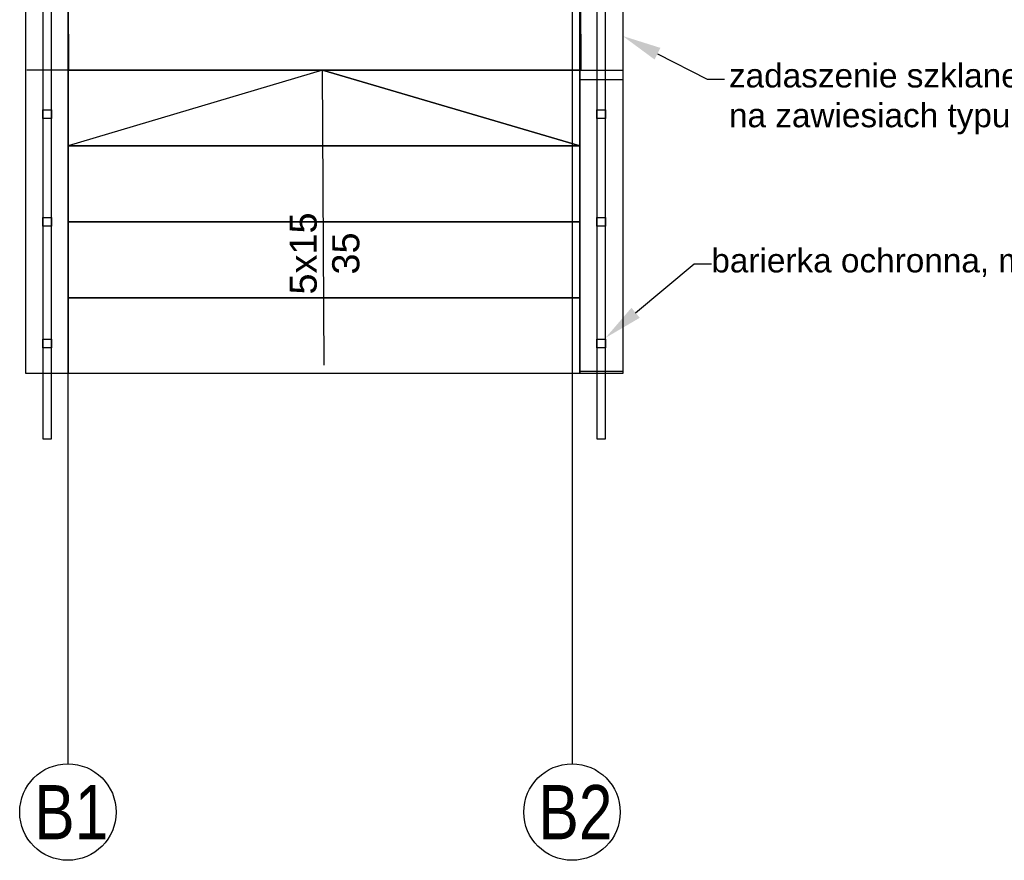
# Model space of a CAD drawing. Header units: millimetres. Extents: x -7023 to 53801, y 9849 to 33561.
# Tile 240 of 256: x 11607 to 12061, y 23263 to 23650. Entities that reach past the tile are written whole.
import ezdxf

# ---------------------------------------------------------------- set-up
doc = ezdxf.new("R2010")
doc.units = ezdxf.units.MM
doc.layers.add('.IE_podklad', color=252, linetype='Continuous')
doc.styles.add('Arial', font='arial.ttf', dxfattribs={"height": 125})
doc.styles.get("Standard").update_dxf_attribs({"font": 'arial.ttf'})

msp = doc.modelspace()

# ---------------------------------------------------------------- linework, layer by layer
at = {"layer": '.IE_podklad', "ltscale": 25}
for p, q in [((11629.56, 25399.22), (11629.56, 23307.08)), ((11862.06, 25399.22), (11862.06, 23307.08))]:
    msp.add_line(p, q, dxfattribs=at)
at = {"layer": '.IE_podklad'}
for p, q in [((11610.08, 23487), (11610.08, 23797.38)), ((11618, 23797.38), (11618, 23487)), ((11622, 23487), (11622, 23797.38)), ((11630.05, 23627), (11629.29, 23797)), ((11629.67, 23797.38), (11629.67, 23487)), ((11865.29, 23797), (11866.05, 23627)), ((11865.67, 23487), (11865.67, 23797.38)), ((11873.55, 23797.38), (11873.55, 23487)), ((11877.55, 23487), (11877.55, 23797.38)), ((11885.43, 23797.38), (11885.43, 23487)), ((11630.05, 23627), (11610.58, 23627)), ((11629.67, 23627), (11865.67, 23627)), ((11629.67, 23592), (11629.67, 23627)), ((11746.91, 23627), (11629.67, 23592)), ((11866.05, 23627), (11630.05, 23627)), ((11747.67, 23490.9), (11746.91, 23627)), ((11746.91, 23627), (11865.67, 23592)), ((11865.67, 23592), (11746.91, 23627)), ((11865.67, 23627), (11865.67, 23592)), ((11866.05, 23627), (11885.43, 23627)), ((11618, 23604.66), (11618, 23608.66)), ((11618, 23608.66), (11622, 23608.66)), ((11622, 23608.66), (11622, 23604.66)), ((11873.55, 23604.66), (11873.55, 23608.66)), ((11873.55, 23608.66), (11877.55, 23608.66)), ((11877.55, 23608.66), (11877.55, 23604.66)), ((11622, 23604.66), (11618, 23604.66)), ((11877.55, 23604.66), (11873.55, 23604.66)), ((11865.67, 23592), (11629.67, 23592)), ((11629.67, 23592), (11865.67, 23592)), ((11629.67, 23557), (11629.67, 23592)), ((11865.67, 23592), (11865.67, 23557)), ((11618, 23555), (11618, 23559)), ((11618, 23559), (11622, 23559)), ((11622, 23559), (11622, 23555)), ((11865.67, 23557), (11629.67, 23557)), ((11629.67, 23557), (11865.67, 23557)), ((11629.67, 23522), (11629.67, 23557)), ((11865.67, 23557), (11865.67, 23522)), ((11873.55, 23555), (11873.55, 23559)), ((11873.55, 23559), (11877.55, 23559)), ((11877.55, 23559), (11877.55, 23555)), ((11622, 23555), (11618, 23555)), ((11877.55, 23555), (11873.55, 23555)), ((11865.67, 23522), (11629.67, 23522)), ((11629.67, 23522), (11865.67, 23522)), ((11629.67, 23487), (11629.67, 23522)), ((11865.67, 23522), (11865.67, 23487)), ((11618, 23498.86), (11618, 23502.86)), ((11618, 23502.86), (11622, 23502.86)), ((11622, 23502.86), (11622, 23498.86)), ((11873.55, 23498.86), (11873.55, 23502.86)), ((11873.55, 23502.86), (11877.55, 23502.86)), ((11877.55, 23502.86), (11877.55, 23498.86)), ((11622, 23498.86), (11618, 23498.86)), ((11877.55, 23498.86), (11873.55, 23498.86)), ((11629.67, 23487), (11610.08, 23487)), ((11618, 23487), (11618, 23457)), ((11622, 23457), (11622, 23487)), ((11865.67, 23487), (11629.67, 23487)), ((11885.43, 23487), (11865.67, 23487)), ((11873.55, 23487), (11873.55, 23457)), ((11877.55, 23457), (11877.55, 23487)), ((11618, 23457), (11622, 23457)), ((11873.55, 23457), (11877.55, 23457))]:
    msp.add_line(p, q, dxfattribs=at)
at = {"layer": '.IE_podklad', "linetype": 'ByBlock', "lineweight": -2}
for p, q in [((11924.44, 23622.83), (11932.44, 23622.83)), ((11918.39, 23537.56), (11926.39, 23537.56))]:
    msp.add_line(p, q, dxfattribs=at)
at = {"layer": '.IE_podklad'}
msp.add_lwpolyline([(11865.67, 23797.38), (11885.43, 23797.38), (11885.43, 23488), (11865.67, 23488)], close=True, dxfattribs=at)
at = {"layer": '.IE_podklad', "linetype": 'ByBlock', "lineweight": -2}
for points in [[(11901.47, 23634.52), (11924.44, 23622.83)], [(11891.38, 23515.05), (11918.39, 23537.56)]]:
    msp.add_lwpolyline(points, dxfattribs=at)
at = {"layer": '.IE_podklad'}
msp.add_lwpolyline([(11885.15, 23622.51), (11865.67, 23622.51)], dxfattribs=at)
at = {"layer": '.IE_podklad', "linetype": 'Continuous'}
for centre in [(11629.56, 23284.84), (11862.06, 23284.84)]:
    msp.add_circle(centre, 22.24, dxfattribs=at)
at = {"layer": '.IE_podklad'}
for points in [[(11900.11, 23631.85), (11885.43, 23642.69), (11902.83, 23637.2)], [(11893.3, 23512.74), (11877.55, 23503.53), (11889.46, 23517.35)]]:
    msp.add_solid(points, dxfattribs=at)

# ---------------------------------------------------------------- texts
at = {"layer": '.IE_podklad', "linetype": 'Continuous', "style": 'Arial'}
for s, p in [('5x15', (11744.33, 23523.46)), ('35', (11763.95, 23532.68))]:
    msp.add_text(s, height=12.5, rotation=90, dxfattribs=at).set_placement(p)
at = {"layer": '.IE_podklad', "char_height": 11}
for s, insert, attachment_point in [('\\pxql;zadaszenie szklane 250x100 cm VSG-ESG\\Pna zawiesiach typu spinning ze stali nierdzewnej AISI 304', (11934.44, 23629.95), 1), ('barierka ochronna, montaż na murku \\P\\pxi-3,l4,qr,t4;wys.^I89 cm', (12177.41, 23544.68), 3)]:
    msp.add_mtext(s, dxfattribs=dict(at, insert=insert, attachment_point=attachment_point))
at = {"layer": '.IE_podklad', "char_height": 25, "width": 492.1163, "attachment_point": 1}
for s, insert in [('{\\W0.8;B1}', (11614.06, 23297.3)), ('{\\W0.8;B2}', (11846.56, 23297.3))]:
    msp.add_mtext(s, dxfattribs=dict(at, insert=insert))

doc.saveas('drawing.dxf')
